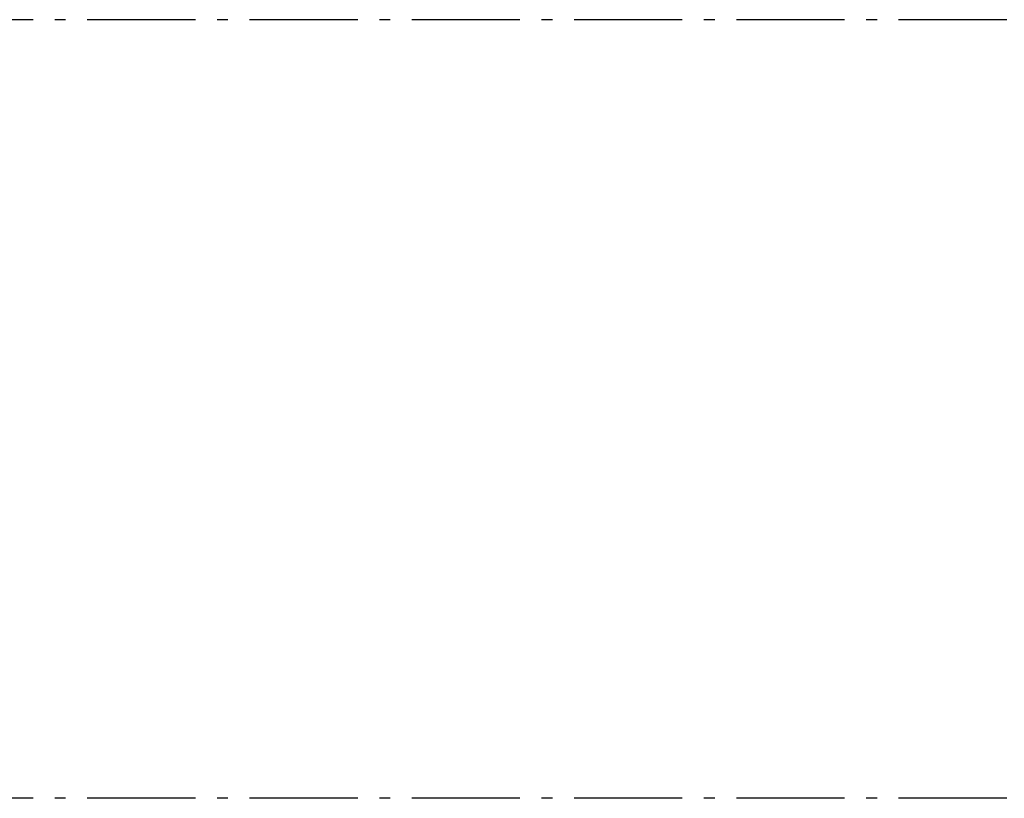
# Model space of a CAD drawing. Header units: millimetres. Extents: x -173281 to 144469, y -85977 to 83288.
# Tile 219 of 256: x -55073 to -50522, y -39017 to -35417. Entities that reach past the tile are written whole.
import ezdxf
from ezdxf.enums import TextEntityAlignment as Align

# ---------------------------------------------------------------- set-up
doc = ezdxf.new("R2010")
doc.units = ezdxf.units.MM
doc.header["$LTSCALE"] = 0.5
doc.header["$MEASUREMENT"] = 0
doc.linetypes.add('Akselinje', pattern=[1500, 1000, -200, 100, -200])
doc.linetypes.add('PLINE', pattern=[0])
doc.layers.add('82-- Modullinjer', color=7, linetype='Continuous')
doc.styles.add('GENERATED_STYLE_2', font='arial.ttf')

# ---------------------------------------------------------------- blocks, each defined once
blk = doc.blocks.new('Standard grid marker[177]', base_point=(20939.5, -35416.9))
at = {"layer": '82-- Modullinjer', "linetype": 'Akselinje'}
blk.add_line((20739.5, -35416.9), (-81321.3, -35416.9), dxfattribs=at)
at = {"layer": '82-- Modullinjer', "style": 'GENERATED_STYLE_2'}
for tag, p in [('AC_MarkerText_1_0', (21062, -35456.9)), ('AC_MarkerText_1_1', (-81898.8, -35456.9))]:
    blk.add_attdef(tag, text='', height=175, rotation=90, dxfattribs=at).set_placement(p, align=Align.TOP_CENTER)
blk = doc.blocks.new('Standard grid marker[178]', base_point=(20939.5, -39016.9))
at = {"layer": '82-- Modullinjer', "linetype": 'Akselinje'}
blk.add_line((20739.5, -39016.9), (-81321.3, -39016.9), dxfattribs=at)
at = {"layer": '82-- Modullinjer', "style": 'GENERATED_STYLE_2'}
for tag, p in [('AC_MarkerText_1_1', (-81898.8, -39056.9)), ('AC_MarkerText_1_0', (21062, -39056.9))]:
    blk.add_attdef(tag, text='', height=175, rotation=90, dxfattribs=at).set_placement(p, align=Align.TOP_CENTER)

msp = doc.modelspace()

# ---------------------------------------------------------------- block references
at = {"layer": '82-- Modullinjer', "linetype": 'PLINE'}
for name, p in [('Standard grid marker[177]', (20939.5, -35416.9)), ('Standard grid marker[178]', (20939.5, -39016.9))]:
    msp.add_blockref(name, p, dxfattribs=at)

doc.saveas('drawing.dxf')
